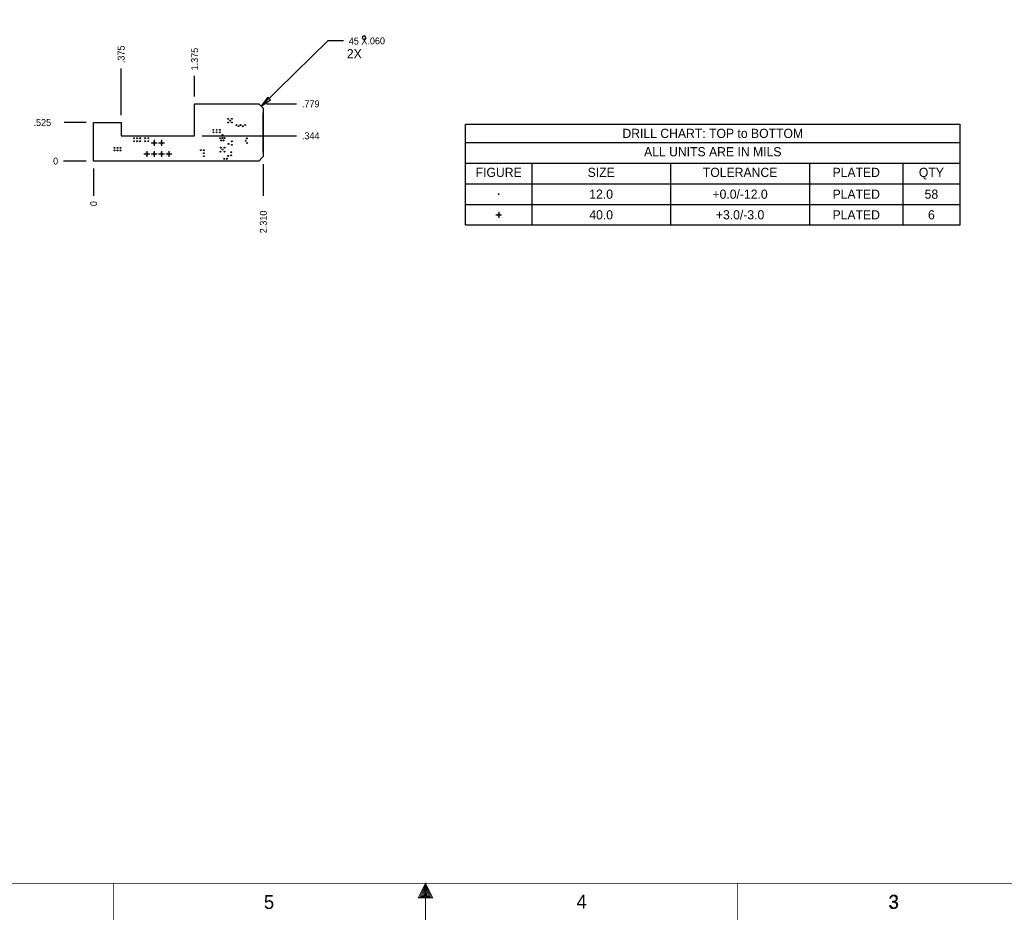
# Model space of a CAD drawing. Extents: x -12487 to 21523, y -10336 to 11674.
# Tile 2 of 4: x -1006 to 12396, y -10336 to 1925. Entities that reach past the tile are written whole.
import ezdxf
from ezdxf.enums import TextEntityAlignment as Align

# ---------------------------------------------------------------- set-up
doc = ezdxf.new("R2010")
doc.units = 0
for name, color, linetype in [('BG_DIMENSION', 1, 'CONTINUOUS'), ('BG_OUTLINE', 2, 'CONTINUOUS'), ('DF_FAB', 3, 'CONTINUOUS'), ('DF_OUTLINE', 9, 'CONTINUOUS'), ('MA_NCLEGEND-1-4', 11, 'CONTINUOUS')]:
    doc.layers.add(name, color=color, linetype=linetype)

# ---------------------------------------------------------------- blocks, each defined once
blk = doc.blocks.new('FIGURE_CIRCLE')
blk.add_circle((0, 0), 0.5)
blk = doc.blocks.new('FIGURE_CROSS')
for points in [[(-0.5, 0), (0.5, 0)], [(0, 0.5), (0, -0.5)]]:
    blk.add_lwpolyline(points)

msp = doc.modelspace()

# ---------------------------------------------------------------- linework, layer by layer
at = {"layer": 'BG_DIMENSION'}
for points in [[(2282.3, 746.7), (3192, 1640), (3400.5, 1642)], [(375, 627), (375, 1260.5)], [(1375, 881), (1375, 1161.5)], [(2352, 779), (2762.5, 779)], [(-102, 525), (-399.5, 525)], [(1477, 344), (2762.5, 344)], [(-102, 0), (-409.5, 0)], [(0, -102), (0, -471.5)], [(2310, -42), (2310, -472.5)]]:
    msp.add_lwpolyline(points, dxfattribs=at)
msp.add_lwpolyline([(3704.2, 1681.1, 1), (3657.1, 1681.1, 1)], format="xyb", close=True, dxfattribs=at)
msp.add_lwpolyline([(2371.8, 869.6), (2282.3, 746.7), (2406.8, 834)], close=True, dxfattribs=at)
at = {"layer": 'BG_OUTLINE'}
msp.add_lwpolyline([(0, 0), (0, 525), (375, 525), (375, 344), (1375, 344), (1375, 779), (2250, 779), (2310, 719), (2310, 60), (2250, 0)], close=True, dxfattribs=at)
msp.add_lwpolyline([(2310, 121.8), (2310, 657.2)], dxfattribs=at)
at = {"layer": 'DF_OUTLINE', "const_width": 10}
for points in [[(-11482, -9831), (20518, -9831), (20518, 11169), (-11482, 11169)], [(4418, -10031), (4518, -9831), (4618, -10031)], [(4438, -10021), (4598, -10021), (4518, -9851)], [(4458, -10011), (4578, -10011), (4518, -9871)], [(4478, -10001), (4558, -10001), (4518, -9891)], [(4498, -9991), (4538, -9991), (4518, -9921)], [(4508, -9981), (4528, -9981), (4518, -9951)]]:
    msp.add_lwpolyline(points, close=True, dxfattribs=at)
for points in [[(268, -9831), (268, -10331)], [(4518, -10331), (4518, -9831)], [(8768, -9831), (8768, -10331)]]:
    msp.add_lwpolyline(points, dxfattribs=at)
at = {"layer": 'MA_NCLEGEND-1-4'}
msp.add_lwpolyline([(5064, -872), (5064, 502), (11791, 502), (11791, -872)], close=True, dxfattribs=at)
for points in [[(5064, 252), (11791, 252)], [(5064, -29), (11791, -29)], [(5963, -29), (5963, -872)], [(7854, -29), (7854, -872)], [(9745, -29), (9745, -872)], [(11016, -29), (11016, -872)], [(5064, -310), (11791, -310)], [(5064, -591), (11791, -591)]]:
    msp.add_lwpolyline(points, dxfattribs=at)

# ---------------------------------------------------------------- block references
for name, p, xscale, yscale in [('FIGURE_CIRCLE', (1833, 575), 12, 12), ('FIGURE_CIRCLE', (1858, 550), 12, 12), ('FIGURE_CIRCLE', (1883, 575), 12, 12), ('FIGURE_CIRCLE', (1630, 426), 12, 12), ('FIGURE_CIRCLE', (1675, 426), 12, 12), ('FIGURE_CIRCLE', (1720, 426), 12, 12), ('FIGURE_CIRCLE', (1833, 525), 12, 12), ('FIGURE_CIRCLE', (1883, 525), 12, 12), ('FIGURE_CIRCLE', (1943, 490), 12, 12), ('FIGURE_CIRCLE', (1972, 475), 12, 12), ('FIGURE_CIRCLE', (2001, 490), 12, 12), ('FIGURE_CIRCLE', (2033, 474), 12, 12), ('FIGURE_CIRCLE', (2062, 491), 12, 12), ('FIGURE_CIRCLE', (550, 310), 12, 12), ('FIGURE_CIRCLE', (550, 270), 12, 12), ('FIGURE_CIRCLE', (592, 310), 12, 12), ('FIGURE_CIRCLE', (592, 270), 12, 12), ('FIGURE_CIRCLE', (635, 310), 12, 12), ('FIGURE_CIRCLE', (635, 270), 12, 12), ('FIGURE_CIRCLE', (700, 310), 12, 12), ('FIGURE_CIRCLE', (700, 270), 12, 12), ('FIGURE_CIRCLE', (745, 310), 12, 12), ('FIGURE_CIRCLE', (745, 271), 12, 12), ('FIGURE_CROSS', (825, 247), 80, 80), ('FIGURE_CROSS', (925, 247), 80, 80), ('FIGURE_CIRCLE', (1630, 391), 12, 12), ('FIGURE_CIRCLE', (1675, 391), 12, 12), ('FIGURE_CIRCLE', (1720, 391), 12, 12), ('FIGURE_CIRCLE', (1723, 312), 12, 12), ('FIGURE_CIRCLE', (1738, 282), 12, 12), ('FIGURE_CIRCLE', (1753, 313), 12, 12), ('FIGURE_CIRCLE', (1754, 355), 12, 12), ('FIGURE_CIRCLE', (1768, 282), 12, 12), ('FIGURE_CIRCLE', (1783, 313), 12, 12), ('FIGURE_CIRCLE', (1880, 268), 12, 12), ('FIGURE_CIRCLE', (2070, 277), 12, 12), ('FIGURE_CIRCLE', (2085, 309), 12, 12), ('FIGURE_CIRCLE', (285, 180), 12, 12), ('FIGURE_CIRCLE', (285, 145), 12, 12), ('FIGURE_CIRCLE', (325, 180), 12, 12), ('FIGURE_CIRCLE', (325, 145), 12, 12), ('FIGURE_CIRCLE', (365, 180), 12, 12), ('FIGURE_CIRCLE', (365, 145), 12, 12), ('FIGURE_CROSS', (725, 97), 80, 80), ('FIGURE_CROSS', (825, 97), 80, 80), ('FIGURE_CROSS', (925, 97), 80, 80), ('FIGURE_CROSS', (1025, 97), 80, 80), ('FIGURE_CIRCLE', (1461, 149), 12, 12), ('FIGURE_CIRCLE', (1501, 147), 12, 12), ('FIGURE_CIRCLE', (1730, 183), 12, 12), ('FIGURE_CIRCLE', (1756, 157), 12, 12), ('FIGURE_CIRCLE', (1782, 183), 12, 12), ('FIGURE_CIRCLE', (1837, 233), 12, 12), ('FIGURE_CIRCLE', (1883, 221), 12, 12), ('FIGURE_CIRCLE', (2092, 246), 12, 12), ('FIGURE_CIRCLE', (1501, 107), 12, 12), ('FIGURE_CIRCLE', (1501, 67), 12, 12), ('FIGURE_CIRCLE', (1729, 128), 12, 12), ('FIGURE_CIRCLE', (1779, 31), 12, 12), ('FIGURE_CIRCLE', (1781, 128), 12, 12), ('FIGURE_CIRCLE', (1812, 32), 12, 12), ('FIGURE_CIRCLE', (1831, 70), 12, 12), ('FIGURE_CIRCLE', (1873, 78), 12, 12), ('FIGURE_CIRCLE', (1874, 122), 12, 12), ('FIGURE_CIRCLE', (5513.5, -450.5), 12, 12), ('FIGURE_CROSS', (5513.5, -731.5), 80, 80)]:
    msp.add_blockref(name, p, dxfattribs=dict(at, xscale=xscale, yscale=yscale))

# ---------------------------------------------------------------- texts
at = {"layer": 'BG_DIMENSION', "width": 0.978723}
for s, rotation, p in [('45 X.060', 0.539, (3474.1, 1585.1)), ('.375', 90, (422, 1333.5)), ('1.375', 90, (1422, 1234.5)), ('0', 90, (47, -613.5)), ('2.310', 90, (2357, -982.5))]:
    msp.add_text(s, height=94, rotation=rotation, dxfattribs=at).set_placement(p)
for s, p in [('.779', (2835.5, 732)), ('.525', (-817.5, 478)), ('.344', (2835.5, 297)), ('0', (-551.5, -47))]:
    msp.add_text(s, height=94, dxfattribs=at).set_placement(p)
at = {"layer": 'DF_FAB', "width": 0.992}
msp.add_text('2X', height=125, dxfattribs=at).set_placement((3549, 1399), align=Align.CENTER)
at = {"layer": 'DF_OUTLINE'}
for s, p in [('5', (2318, -10181)), ('4', (6573, -10176)), ('3', (10818, -10181)), ('3', (10823, -10176))]:
    msp.add_text(s, height=188, dxfattribs=at).set_placement(p)
at = {"layer": 'MA_NCLEGEND-1-4', "width": 0.992}
for s, p in [('DRILL CHART: TOP to BOTTOM', (8427.5, 314.5)), ('ALL UNITS ARE IN MILS', (8427.5, 64.5)), ('FIGURE', (5513.5, -216.5)), ('SIZE', (6908.5, -216.5)), ('TOLERANCE', (8799.5, -216.5)), ('PLATED', (10380.5, -216.5)), ('QTY', (11403.5, -216.5)), ('12.0', (6908.5, -513)), ('+0.0/-12.0', (8799.5, -513)), ('PLATED', (10380.5, -513)), ('58', (11403.5, -513)), ('40.0', (6908.5, -794)), ('+3.0/-3.0', (8799.5, -794)), ('PLATED', (10380.5, -794)), ('6', (11403.5, -794))]:
    msp.add_text(s, height=125, dxfattribs=at).set_placement(p, align=Align.CENTER)
at = {"layer": 'MA_NCLEGEND-1-4'}
for p in [(825, 247), (925, 247), (725, 97), (825, 97), (925, 97), (1025, 97), (5513.5, -731.5)]:
    msp.add_text('D', height=40, dxfattribs=at).set_placement(p, align=Align.MIDDLE_CENTER)

doc.saveas('drawing.dxf')
